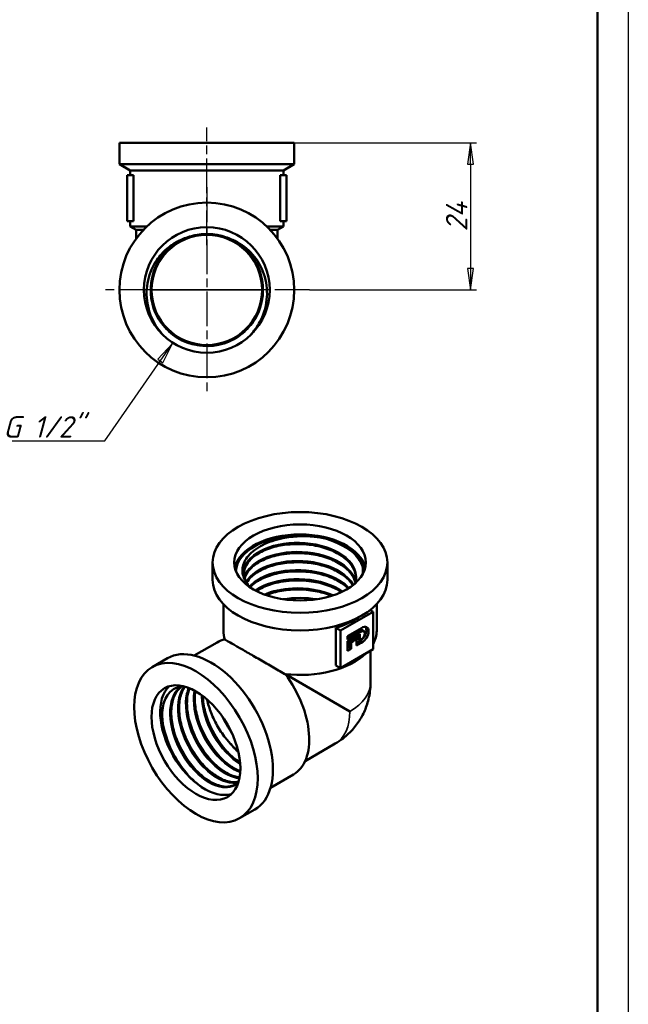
# Model space of a CAD drawing. Header units: millimetres. Extents: x -148 to 751, y -69 to 356.
# Tile 4 of 6: x 111 to 210, y 95 to 255. Entities that reach past the tile are written whole.
import ezdxf

# ---------------------------------------------------------------- set-up
doc = ezdxf.new("R2010")
doc.units = ezdxf.units.MM
doc.linetypes.add('CHAIN', pattern=[0.7087, 0.4724, -0.0591, 0.1181, -0.0591])
for name, color, linetype, lineweight in [('Видимые тонкие (ГОСТ)', 7, 'Continuous', 35), ('Видимый контур (ГОСТ)', 7, 'Continuous', 50), ('Кромка (ГОСТ)', 7, 'Continuous', 50), ('Маркер центра (ГОСТ)', 7, 'Continuous', 25), ('Осевая линия (ГОСТ)', 7, 'Continuous', 25), ('Размер (ГОСТ)', 7, 'Continuous', 25)]:
    doc.layers.add(name, color=color, linetype=linetype, lineweight=lineweight)
doc.styles.add('Обычный текст (ГОСТ)', font='GOST Common Italic.ttf')
doc.dimstyles.new('Обычный (ГОСТ)', dxfattribs={"dimtxt": 3.5, "dimasz": 3.5, "dimexe": 1, "dimexo": 0, "dimgap": 0.5, "dimtad": 1, "dimrnd": 1e-08, "dimtxsty": 'Обычный текст (ГОСТ)', "dimblk": 'Filled-1', "dimcen": 0.09, "dimdle": 15, "dimclrd": 256, "dimclre": 256, "dimclrt": 256, "dimazin": 2, "dimtfac": 0.714286, "dimtdec": 3, "dimtmove": 0, "dimatfit": 3, "dimfxl": 1, "dimtolj": 1, "dimlwd": 25, "dimlwe": 25, "dimarcsym": 0})

# ---------------------------------------------------------------- blocks, each defined once
blk = doc.blocks.new('Рамки ГОСТ_ граница 297x210')
at = {"layer": 'Кромка (ГОСТ)', "lineweight": 25}
blk.add_line((210, 297), (210, 0), dxfattribs=at)
at = {"layer": 'Кромка (ГОСТ)'}
blk.add_line((205, 5), (205, 292), dxfattribs=at)
blk = doc.blocks.new('Filled-1')
at = {"color": 0}
for p, q in [((0, 0), (-1, 0.143)), ((-1, 0.143), (-1, -0.143)), ((-1, 0), (0, 0)), ((-1, -0.143), (0, 0))]:
    blk.add_line(p, q, dxfattribs=at)
at = {"color": 0, "flags": 128}
blk.add_lwpolyline([(-1, -0.143), (0, 0), (-1, 0.143), (-1, -0.143)], dxfattribs=at)
at = {"color": 0}
blk.add_solid([(-1, -0.143), (0, 0), (-1, 0.143), (-1, -0.143)], dxfattribs=at)
blk = doc.blocks.new('*D9')
at = {"layer": 'Defpoints', "color": 0, "linetype": 'Continuous', "transparency": 16777216}
for p in [(155.52, 235.29), (158.02, 211.29), (184.26, 211.29)]:
    blk.add_point(p, dxfattribs=at)
at = {"layer": 'Размер (ГОСТ)', "linetype": 'Continuous', "lineweight": 25, "transparency": 16777216}
for p, q in [((155.52, 235.29), (185.26, 235.29)), ((184.26, 231.79), (184.26, 214.79)), ((158.02, 211.29), (185.26, 211.29))]:
    blk.add_line(p, q, dxfattribs=at)
at = {"layer": 'Размер (ГОСТ)', "linetype": 'Continuous', "lineweight": 25, "transparency": 16777216, "xscale": 3.5, "yscale": 3.5, "zscale": 3.5}
for p, rotation in [((184.26, 235.29), 90), ((184.26, 211.29), 270)]:
    blk.add_blockref('Filled-1', p, dxfattribs=dict(at, rotation=rotation))
at = {"layer": 'Размер (ГОСТ)', "linetype": 'Continuous', "lineweight": 25, "transparency": 16777216, "insert": (180.26, 220.84), "char_height": 3.5, "attachment_point": 1, "rotation": 90, "style": 'Обычный текст (ГОСТ)'}
blk.add_mtext('\\A1;24', dxfattribs=at)
blk = doc.blocks.new('*D11')
at = {"layer": 'Defpoints', "color": 0, "linetype": 'Continuous', "transparency": 16777216}
for p in [(141.26, 210.62), (135.67, 202.56)]:
    blk.add_point(p, dxfattribs=at)
at = {"layer": 'Размер (ГОСТ)', "linetype": 'Continuous', "lineweight": 25, "transparency": 16777216}
for p, q in [((124.66, 186.68), (133.68, 199.69)), ((105.94, 186.68), (124.66, 186.68))]:
    blk.add_line(p, q, dxfattribs=at)
at = {"layer": 'Размер (ГОСТ)', "linetype": 'Continuous', "lineweight": 25, "transparency": 16777216, "xscale": 3.5, "yscale": 3.5, "zscale": 3.5, "rotation": 55.26376523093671}
blk.add_blockref('Filled-1', (135.67, 202.56), dxfattribs=at)
at = {"layer": 'Размер (ГОСТ)', "linetype": 'Continuous', "lineweight": 25, "transparency": 16777216, "insert": (105.94, 190.69), "char_height": 3.5, "attachment_point": 1, "style": 'Обычный текст (ГОСТ)'}
blk.add_mtext('\\A1; \\fGOST Common|b0|i1;\\H3.5000;G 1/2"', dxfattribs=at)

msp = doc.modelspace()

# ---------------------------------------------------------------- linework, layer by layer
at = {"layer": 'Видимые тонкие (ГОСТ)'}
for p, q in [((132.2698, 211.2969), (150.2698, 211.2969)), ((166.4806, 155.5346), (166.1271, 155.7387)), ((167.6362, 155.5909), (167.2826, 155.795)), ((166.4599, 153.703), (166.1064, 153.9071))]:
    msp.add_line(p, q, dxfattribs=at)
for centre, major_axis, start_param, end_param in [((156.4687, 147.2302), (11.5, 0), 5.49691758, 6.28318531), ((156.4617, 147.2179), (5.75, -9.9593), 0, 0.78626773)]:
    msp.add_ellipse(centre, major_axis=major_axis, ratio=0.57735027, start_param=start_param, end_param=end_param, dxfattribs=at)
for points, knots in [([(145.8791, 219.2736), (147.9258, 218.0924), (149.4857, 216.0947), (150.1356, 213.8228), (150.7852, 211.5516), (150.518, 209.0321), (149.4064, 206.9477), (148.2952, 204.864), (146.3528, 203.2387), (144.1057, 202.5124), (141.8593, 201.7864), (139.3339, 201.967), (137.2138, 203.0054), (135.0943, 204.0435), (133.4036, 205.9271), (132.5998, 208.146), (131.7962, 210.3643), (131.8878, 212.8929), (132.8499, 215.0471), (133.6293, 216.7922), (134.9727, 218.2759), (136.6181, 219.2454)], [0.52343247, 0.52343247, 0.52343247, 0.52343247, 1.29219803, 1.29219803, 1.29219803, 2.06071477, 2.06071477, 2.06071477, 2.82898852, 2.82898852, 2.82898852, 3.5970251, 3.5970251, 3.5970251, 4.36483031, 4.36483031, 4.36483031, 5.13240993, 5.13240993, 5.13240993, 5.75418181, 5.75418181, 5.75418181, 5.75418181]), ([(159.1333, 170.9789), (161.6298, 170.5375), (163.8555, 169.5365), (165.2383, 168.2183), (165.9535, 167.5365), (166.4396, 166.7733), (166.6778, 165.9842)], [2.61572767, 2.61572767, 2.61572767, 2.61572767, 3.36202343, 3.36202343, 3.36202343, 3.74798998, 3.74798998, 3.74798998, 3.74798998]), ([(147.562, 163.8062), (146.95, 165.0634), (147.2595, 166.4553), (148.4065, 167.5877), (149.5531, 168.7196), (151.5236, 169.5787), (153.7835, 169.9154), (156.0426, 170.252), (158.5655, 170.062), (160.6679, 169.3807), (162.7697, 168.6997), (164.4277, 167.5345), (165.1926, 166.1846), (165.6755, 165.3324), (165.799, 164.4125), (165.5726, 163.5242)], [0.52343247, 0.52343247, 0.52343247, 0.52343247, 1.29219803, 1.29219803, 1.29219803, 2.06071477, 2.06071477, 2.06071477, 2.82898852, 2.82898852, 2.82898852, 3.5970251, 3.5970251, 3.5970251, 4.08187035, 4.08187035, 4.08187035, 4.08187035]), ([(147.3887, 164.5128), (147.4883, 164.8348), (147.644, 165.1513), (147.8557, 165.4558), (148.6976, 166.6664), (150.4176, 167.675), (152.5511, 168.1927), (154.684, 168.7104), (157.2064, 168.731), (159.4372, 168.2328), (161.6674, 167.7347), (163.5811, 166.7229), (164.662, 165.4543), (165.1031, 164.9366), (165.4029, 164.3784), (165.5578, 163.8063)], [7.24097171, 7.24097171, 7.24097171, 7.24097171, 7.43385279, 7.43385279, 7.43385279, 8.20058751, 8.20058751, 8.20058751, 8.96712529, 8.96712529, 8.96712529, 9.73347182, 9.73347182, 9.73347182, 10.04617739, 10.04617739, 10.04617739, 10.04617739]), ([(152.0649, 169.2903), (153.2519, 169.5817), (154.5419, 169.7462), (155.8507, 169.7615), (157.3262, 169.7787), (158.8171, 169.6059), (160.1969, 169.2667)], [8.201002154, 8.201002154, 8.201002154, 8.201002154, 8.579823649, 8.579823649, 8.579823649, 9.006904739, 9.006904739, 9.006904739, 9.006904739]), ([(147.6718, 163.6817), (148.3534, 164.8697), (149.8555, 165.9035), (151.8093, 166.5061), (153.855, 167.137), (156.3725, 167.2872), (158.6743, 166.8992), (160.9744, 166.5114), (163.0328, 165.59), (164.2883, 164.3697), (164.6667, 164.0019), (164.9708, 163.6082), (165.1975, 163.1993)], [13.6562653, 13.6562653, 13.6562653, 13.6562653, 14.39284758, 14.39284758, 14.39284758, 15.16408981, 15.16408981, 15.16408981, 15.93473452, 15.93473452, 15.93473452, 16.16699077, 16.16699077, 16.16699077, 16.16699077]), ([(152.0625, 167.811), (152.3757, 167.8885), (152.6965, 167.9569), (153.0235, 168.0154), (155.3277, 168.4278), (157.9195, 168.3477), (160.1994, 167.7879)], [14.484187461, 14.484187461, 14.484187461, 14.484187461, 14.584338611, 14.584338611, 14.584338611, 15.290090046, 15.290090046, 15.290090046, 15.290090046]), ([(148.2004, 162.9138), (148.82, 163.6025), (149.7196, 164.2118), (150.8269, 164.6705), (152.692, 165.4431), (155.1256, 165.7788), (157.4697, 165.5707), (159.8125, 165.3627), (162.0396, 164.6131), (163.5493, 163.508), (163.9015, 163.2502), (164.2137, 162.9737), (164.4834, 162.6833)], [20.09195723, 20.09195723, 20.09195723, 20.09195723, 20.54738813, 20.54738813, 20.54738813, 21.31451337, 21.31451337, 21.31451337, 22.08122868, 22.08122868, 22.08122868, 22.26007199, 22.26007199, 22.26007199, 22.26007199]), ([(152.0629, 166.3262), (153.7835, 166.745), (155.7234, 166.8937), (157.6105, 166.73), (158.4957, 166.6532), (159.3663, 166.5079), (160.1964, 166.3018)], [20.767372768, 20.767372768, 20.767372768, 20.767372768, 21.315936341, 21.315936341, 21.315936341, 21.573275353, 21.573275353, 21.573275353, 21.573275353]), ([(149.1491, 162.2731), (149.4012, 162.4539), (149.676, 162.6248), (149.9719, 162.7838), (151.6482, 163.6841), (153.9841, 164.19), (156.346, 164.1477), (158.705, 164.1054), (161.0634, 163.5162), (162.7828, 162.5232), (163.0166, 162.3881), (163.2382, 162.2458), (163.447, 162.0971)], [26.57149969, 26.57149969, 26.57149969, 26.57149969, 26.70716511, 26.70716511, 26.70716511, 27.47562608, 27.47562608, 27.47562608, 28.2431548, 28.2431548, 28.2431548, 28.34753093, 28.34753093, 28.34753093, 28.34753093]), ([(152.0614, 163.3631), (154.2901, 163.9084), (156.8946, 163.9794), (159.2646, 163.5409), (159.5809, 163.4824), (159.8926, 163.4149), (160.1985, 163.3388)], [33.333743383, 33.333743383, 33.333743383, 33.333743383, 34.044753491, 34.044753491, 34.044753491, 34.139645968, 34.139645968, 34.139645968, 34.139645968]), ([(152.0648, 164.8428), (152.8438, 165.0355), (153.6676, 165.1729), (154.5139, 165.247), (156.407, 165.4127), (158.3984, 165.2599), (160.1984, 164.8197)], [27.050558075, 27.050558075, 27.050558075, 27.050558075, 27.299535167, 27.299535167, 27.299535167, 27.85646066, 27.85646066, 27.85646066, 27.85646066]), ([(150.6155, 161.6105), (151.9299, 162.1867), (153.5389, 162.5561), (155.2212, 162.6452), (157.5682, 162.7696), (160.0308, 162.3463), (161.9381, 161.4748)], [33.08403923, 33.08403923, 33.08403923, 33.08403923, 33.63641475, 33.63641475, 33.63641475, 34.40704834, 34.40704834, 34.40704834, 34.40704834]), ([(146.3766, 130.8245), (145.6194, 130.1517), (144.5675, 129.9186), (143.3889, 130.1906), (141.8528, 130.545), (140.1194, 131.7538), (138.6725, 133.4974), (137.2261, 135.2404), (136.083, 137.4987), (135.5669, 139.6689), (135.0509, 141.8384), (135.168, 143.8957), (135.9007, 145.2921), (136.1765, 145.8179), (136.5386, 146.2478), (136.9682, 146.5719)], [2.23967595, 2.23967595, 2.23967595, 2.23967595, 2.82898852, 2.82898852, 2.82898852, 3.5970251, 3.5970251, 3.5970251, 4.36483031, 4.36483031, 4.36483031, 5.13240993, 5.13240993, 5.13240993, 5.42145004, 5.42145004, 5.42145004, 5.42145004]), ([(146.3561, 130.8974), (146.0914, 130.8371), (145.8115, 130.8104), (145.5192, 130.8192), (144.0771, 130.8622), (142.3484, 131.7671), (140.8137, 133.2978), (139.225, 134.8824), (137.8647, 137.1207), (137.1398, 139.378), (136.4319, 141.5819), (136.3376, 143.7777), (136.8973, 145.3693), (137.0619, 145.8374), (137.2826, 146.2517), (137.5513, 146.6056)], [8.81176804, 8.81176804, 8.81176804, 8.81176804, 8.96712529, 8.96712529, 8.96712529, 9.73347182, 9.73347182, 9.73347182, 10.52681849, 10.52681849, 10.52681849, 11.30141585, 11.30141585, 11.30141585, 11.52924237, 11.52924237, 11.52924237, 11.52924237]), ([(146.5836, 131.5755), (145.3443, 131.6875), (143.9202, 132.3894), (142.5962, 133.5691), (141.0177, 134.9755), (139.6002, 137.0454), (138.7439, 139.2233), (137.8882, 141.3997), (137.6032, 143.6596), (137.9807, 145.3967), (138.0563, 145.745), (138.1585, 146.0715), (138.285, 146.3737)], [15.28880152, 15.28880152, 15.28880152, 15.28880152, 15.93473452, 15.93473452, 15.93473452, 16.70480573, 16.70480573, 16.70480573, 17.47432729, 17.47432729, 17.47432729, 17.62862161, 17.62862161, 17.62862161, 17.62862161]), ([(146.7198, 132.5705), (146.0703, 132.7902), (145.3967, 133.144), (144.7319, 133.6244), (143.1252, 134.7853), (141.5879, 136.673), (140.5489, 138.7862), (139.4987, 140.922), (138.9707, 143.2643), (139.1247, 145.1767), (139.146, 145.4412), (139.1803, 145.697), (139.227, 145.9432)], [21.76411099, 21.76411099, 21.76411099, 21.76411099, 22.08122868, 22.08122868, 22.08122868, 22.84755685, 22.84755685, 22.84755685, 23.62210909, 23.62210909, 23.62210909, 23.72922094, 23.72922094, 23.72922094, 23.72922094]), ([(146.7241, 133.9018), (145.1296, 134.8407), (143.529, 136.5344), (142.3595, 138.5451), (141.1641, 140.6003), (140.434, 142.9636), (140.3844, 144.9933), (140.3825, 145.0696), (140.3816, 145.1454), (140.3817, 145.2206)], [28.2521748, 28.2521748, 28.2521748, 28.2521748, 29.00984354, 29.00984354, 29.00984354, 29.78429861, 29.78429861, 29.78429861, 29.81341236, 29.81341236, 29.81341236, 29.81341236]), ([(141.3145, 129.6578), (140.6924, 130.0053), (140.067, 130.4498), (139.4596, 130.9828), (137.7287, 132.5018), (136.1623, 134.7246), (135.1757, 137.0878), (134.4186, 138.9014), (134.0091, 140.7838), (133.9991, 142.4506)], [3.10020889, 3.10020889, 3.10020889, 3.10020889, 3.36202343, 3.36202343, 3.36202343, 4.10808462, 4.10808462, 4.10808462, 4.6806141, 4.6806141, 4.6806141, 4.6806141]), ([(143.7311, 134.7815), (143.3441, 135.1834), (142.9695, 135.6179), (142.6136, 136.0803), (141.313, 137.7697), (140.2724, 139.8176), (139.6833, 141.8384)], [28.621354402, 28.621354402, 28.621354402, 28.621354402, 28.794531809, 28.794531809, 28.794531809, 29.427256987, 29.427256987, 29.427256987, 29.427256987]), ([(145.0155, 135.521), (143.6074, 136.9955), (142.3684, 138.9069), (141.5486, 140.9111), (141.3225, 141.4638), (141.1289, 142.0224), (140.9691, 142.5787)], [34.904539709, 34.904539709, 34.904539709, 34.904539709, 35.53622294, 35.53622294, 35.53622294, 35.710442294, 35.710442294, 35.710442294, 35.710442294]), ([(141.1622, 133.2958), (141.097, 133.3637), (141.0321, 133.4325), (140.9677, 133.5024), (139.3138, 135.2938), (137.9321, 137.694), (137.1931, 140.0895), (137.1657, 140.1781), (137.1393, 140.2667), (137.1138, 140.3552)], [16.054983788, 16.054983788, 16.054983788, 16.054983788, 16.084175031, 16.084175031, 16.084175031, 16.833185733, 16.833185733, 16.833185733, 16.860886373, 16.860886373, 16.860886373, 16.860886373]), ([(142.4484, 134.0412), (141.4038, 135.1335), (140.4487, 136.4602), (139.6948, 137.8954), (139.1512, 138.9305), (138.7148, 140.0173), (138.4031, 141.0961)], [22.338169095, 22.338169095, 22.338169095, 22.338169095, 22.806396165, 22.806396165, 22.806396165, 23.14407168, 23.14407168, 23.14407168, 23.14407168]), ([(137.0844, 133.3483), (136.7195, 133.8453), (136.3758, 134.369), (136.06, 134.9127), (135.4009, 136.0476), (134.8667, 137.2636), (134.486, 138.4773)], [3.703216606, 3.703216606, 3.703216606, 3.703216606, 3.883463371, 3.883463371, 3.883463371, 4.259674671, 4.259674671, 4.259674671, 4.259674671]), ([(139.8795, 132.5593), (139.216, 133.2497), (138.5886, 134.0342), (138.0276, 134.8853), (137.0662, 136.3439), (136.3068, 137.9883), (135.8332, 139.6142)], [9.771798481, 9.771798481, 9.771798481, 9.771798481, 10.068766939, 10.068766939, 10.068766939, 10.577701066, 10.577701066, 10.577701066, 10.577701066])]:
    msp.add_open_spline(points, degree=3, knots=knots, dxfattribs=at)
for points in [[(163.8549, 169.4732), (164.9289, 168.8224), (165.758, 168.0331), (166.2854, 167.1795)], [(146.4469, 135.8), (145.7586, 136.4133), (145.0974, 137.146), (144.503, 137.9655)]]:
    msp.add_open_spline(points, degree=3, dxfattribs=at)
at = {"layer": 'Видимый контур (ГОСТ)'}
for p, q in [((155.5198, 235.2869), (127.0198, 235.2869)), ((127.0198, 231.7972), (127.0198, 235.2869)), ((155.5198, 231.7972), (155.5198, 235.2869)), ((155.5198, 231.7972), (127.0198, 231.7972)), ((128.7698, 230.7869), (127.0198, 231.7972)), ((153.7698, 230.7869), (155.5198, 231.7972)), ((128.2698, 230.0151), (129.3277, 230.0151)), ((128.2698, 222.5151), (128.2698, 230.0151)), ((153.7698, 230.7869), (128.7698, 230.7869)), ((128.7698, 230.0151), (128.7698, 230.7869)), ((129.3277, 222.5151), (129.3277, 230.0151)), ((153.2119, 230.0151), (153.2119, 222.5151)), ((153.2119, 230.0151), (154.2698, 230.0151)), ((153.7698, 230.0151), (153.7698, 230.7869)), ((154.2698, 230.0151), (154.2698, 222.5151)), ((128.2698, 222.5151), (129.3277, 222.5151)), ((128.7698, 221.6453), (128.7698, 222.5151)), ((153.2119, 222.5151), (154.2698, 222.5151)), ((153.7698, 221.6453), (153.7698, 222.5151)), ((131.4838, 221.6453), (128.7698, 221.6453)), ((129.7698, 221.068), (128.7698, 221.6453)), ((129.7698, 221.068), (130.9067, 221.068)), ((129.7698, 221.068), (129.7698, 219.7019)), ((153.7698, 221.6453), (151.0557, 221.6453)), ((151.6328, 221.068), (152.7698, 221.068)), ((152.7698, 221.068), (153.7698, 221.6453)), ((152.7698, 221.068), (152.7698, 219.7019)), ((142.2187, 163.9687), (142.2187, 166.8179)), ((170.7187, 163.9687), (170.7187, 166.8179)), ((143.9687, 155.6797), (143.9687, 160.0185)), ((167.9009, 159.0572), (168.3838, 158.7783)), ((168.9687, 155.6797), (168.9687, 160.0185)), ((168.3838, 158.7783), (163.05, 155.6988)), ((168.3838, 152.6546), (168.3838, 158.7783)), ((162.302, 156.1307), (162.302, 150.007)), ((162.302, 156.1307), (163.05, 155.6988)), ((164.216, 154.8109), (166.472, 156.1134)), ((163.05, 155.6988), (163.05, 149.5751)), ((166.1271, 155.7387), (164.216, 154.6354)), ((166.4806, 155.5346), (164.216, 154.2271)), ((164.216, 154.2271), (164.216, 154.8109)), ((164.216, 153.9541), (165.4978, 154.6941)), ((164.9523, 154.2651), (164.4343, 153.966)), ((164.9942, 154.4034), (164.9523, 154.2651)), ((165.3058, 154.061), (164.9523, 154.2651)), ((165.4978, 154.6941), (165.3058, 154.061)), ((165.6757, 154.7968), (166.2477, 155.1271)), ((165.6757, 153.2502), (165.6757, 154.7968)), ((165.8941, 154.9229), (165.8941, 154.3751)), ((166.2477, 154.1709), (165.8941, 154.3751)), ((166.2477, 155.1271), (166.2477, 154.1709)), ((166.2477, 154.1709), (166.4806, 154.3054)), ((166.9074, 155.6025), (166.5538, 155.8066)), ((142.9396, 153.787), (139.207, 151.632)), ((163.05, 149.5751), (168.3838, 152.6546)), ((164.216, 152.4074), (164.216, 153.9541)), ((164.4343, 152.9417), (164.216, 152.8157)), ((164.7878, 152.7376), (164.216, 152.4074)), ((164.7878, 153.7619), (164.4343, 153.966)), ((164.4343, 153.966), (164.4343, 152.9417)), ((164.7878, 152.7376), (164.4343, 152.9417)), ((165.3058, 154.061), (164.7878, 153.7619)), ((164.7878, 153.7619), (164.7878, 152.7376)), ((166.1064, 153.9071), (165.6757, 153.6584)), ((166.4599, 153.703), (165.6757, 153.2502)), ((134.8407, 151.1896), (132.3732, 149.7649)), ((167.9687, 152.4149), (167.9687, 147.2302)), ((162.302, 150.007), (163.05, 149.5751)), ((164.5934, 142.5313), (154.0916, 148.5945)), ((162.2117, 137.2586), (157.2996, 134.4227)), ((155.3896, 132.223), (151.657, 130.0679)), ((149.0907, 126.5078), (146.6232, 125.0832))]:
    msp.add_line(p, q, dxfattribs=at)
for radius in [14.25, 10.25, 9]:
    msp.add_circle((141.2698, 211.2869), radius, dxfattribs=at)
msp.add_arc((141.2698, 211.2869), 9.1298, 88.476614, 91.842582, dxfattribs=at)
for centre, major_axis in [((156.4687, 166.8179), (14.25, 0)), ((156.4687, 166.8179), (-10.75, 0)), ((139.4982, 137.4241), (-7.125, 12.3409)), ((139.4982, 137.4241), (-5.125, 8.8768))]:
    msp.add_ellipse(centre, major_axis=major_axis, ratio=0.57735027, dxfattribs=at)
for centre, major_axis, start_param, end_param in [((156.4687, 165.1849), (10.75, 0), 0.1319372, 3.00965546), ((156.4687, 165.1849), (10.475, 0), 0.03651313, 3.10507952), ((156.4687, 165.1849), (10.475, 0), 0.03651313, 3.10507952), ((156.4687, 163.9687), (-14.25, 0), 0, 3.14159265), ((156.4687, 154.9787), (-10.475, 0), 4.44789388, 4.97688408), ((156.4687, 162.5136), (-12.5, 0), 2.05630903, 2.44427212), ((149.1646, 143.005), (-6.225, 10.782), 6.09554079, 6.28318531), ((156.4687, 155.6797), (-12.5, 0), 0, 0.19997631), ((156.4687, 155.6797), (12.5, 0), 5.97606435, 6.28318531), ((141.9657, 138.8487), (7.125, -12.3409), 0, 3.14159267), ((156.4687, 155.6797), (12.5, 0), 4.51241267, 5.74164188), ((149.1646, 143.005), (6.225, -10.782), 0, 1.76329745), ((140.9124, 138.2406), (5.125, -8.8768), 3.28000625, 6.14477171), ((149.7512, 143.3437), (-5.2375, 9.0716), 1.42690715, 1.7146855)]:
    msp.add_ellipse(centre, major_axis=major_axis, ratio=0.57735027, start_param=start_param, end_param=end_param, dxfattribs=at)
for points, knots in [([(140.9757, 220.4077), (140.4252, 220.3919), (139.8763, 220.3265), (139.3378, 220.2099), (137.0293, 219.71), (134.9375, 218.275), (133.6402, 216.3011), (132.3475, 214.3341), (131.8586, 211.8551), (132.3078, 209.5446), (132.7556, 207.2409), (134.1306, 205.1312), (136.0573, 203.7914), (137.9792, 202.4548), (140.4281, 201.8994), (142.7385, 202.276), (145.0682, 202.6557), (147.2301, 203.9794), (148.6275, 205.8817), (150.0163, 207.7721), (150.6346, 210.2118), (150.3138, 212.5354), (149.9914, 214.8707), (148.7238, 217.0616), (146.86, 218.5051), (145.3384, 219.6835), (143.4363, 220.3623), (141.5125, 220.4134)], [-6.25102619, -6.25102619, -6.25102619, -6.25102619, -6.06995571, -6.06995571, -6.06995571, -5.29381829, -5.29381829, -5.29381829, -4.52037671, -4.52037671, -4.52037671, -3.74923744, -3.74923744, -3.74923744, -2.98001903, -2.98001903, -2.98001903, -2.2043841, -2.2043841, -2.2043841, -1.43361639, -1.43361639, -1.43361639, -0.65896984, -0.65896984, -0.65896984, -0.02658809, -0.02658809, -0.02658809, -0.02658809]), ([(136.616, 219.2478), (137.0397, 219.4624), (137.6616, 219.7587), (139.2813, 220.2469), (140.1235, 220.3857), (140.9762, 220.4119)], [0, 0, 0, 0, 0.142481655, 0.142481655, 0.288734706, 0.288734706, 0.288734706, 0.288734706]), ([(141.5125, 220.4134), (142.3651, 220.3919), (143.2079, 220.2579), (144.8304, 219.7789), (145.4542, 219.4859), (145.8791, 219.2736)], [0.023973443, 0.023973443, 0.023973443, 0.023973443, 0.280296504, 0.280296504, 0.530154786, 0.530154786, 0.530154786, 0.530154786]), ([(134.2085, 203.8572), (133.8613, 204.2248), (133.5412, 204.6185), (132.5042, 206.1096), (131.972, 207.318), (131.4118, 209.8447), (131.3789, 211.1362), (131.8103, 213.631), (132.2601, 214.8119), (133.3787, 216.5933), (133.9267, 217.2506), (135.1755, 218.3897), (135.8681, 218.8689), (136.616, 219.2478)], [0.24852368, 0.24852368, 0.24852368, 0.24852368, 0.40094982, 0.40094982, 0.79364224, 0.79364224, 1.17807407, 1.17807407, 1.55424206, 1.55424206, 1.81030103, 1.81030103, 2.06235729, 2.06235729, 2.06235729, 2.06235729]), ([(145.8791, 219.2736), (146.9636, 218.7318), (147.9305, 217.9812), (149.5447, 216.1338), (150.1684, 215.0478), (150.9786, 212.6726), (151.1472, 211.403), (150.9916, 208.842), (150.6585, 207.576), (149.6954, 205.5825), (149.1857, 204.8154), (148.5123, 204.0488), (148.4429, 203.9722), (148.3724, 203.8966)], [0, 0, 0, 0, 0.36369379, 0.36369379, 0.73563645, 0.73563645, 1.11582459, 1.11582459, 1.50425487, 1.50425487, 1.77874607, 1.77874607, 1.8097175, 1.8097175, 1.8097175, 1.8097175]), ([(147.562, 163.8062), (147.1782, 164.4701), (147.0253, 165.1712), (147.1902, 166.5844), (147.517, 167.2824), (148.6237, 168.5828), (149.4022, 169.17), (151.3231, 170.152), (152.4539, 170.5328), (154.5446, 170.9535), (155.4473, 171.0586), (157.2906, 171.1274), (158.2227, 171.0888), (159.1333, 170.9789)], [0, 0, 0, 0, 0.36369379, 0.36369379, 0.73563645, 0.73563645, 1.11582459, 1.11582459, 1.50425487, 1.50425487, 1.77874607, 1.77874607, 2.05723251, 2.05723251, 2.05723251, 2.05723251]), ([(159.1333, 170.9789), (159.6026, 170.9222), (160.3702, 170.8012), (162.2199, 170.2722), (163.0965, 169.9086), (163.8549, 169.4732)], [0, 0, 0, 0, 0.143826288, 0.143826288, 0.297820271, 0.297820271, 0.297820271, 0.297820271]), ([(165.5884, 164.0838), (165.6116, 164.47), (165.568, 164.8576), (165.4546, 165.2384), (165.0407, 166.6292), (163.7018, 167.9162), (161.8018, 168.7662), (159.886, 169.6233), (157.4214, 170.0265), (155.088, 169.8814), (152.7694, 169.7373), (150.607, 169.0543), (149.1908, 168.0354), (147.9445, 167.1387), (147.2889, 165.9913), (147.3447, 164.8542)], [-3.95989485, -3.95989485, -3.95989485, -3.95989485, -3.74923744, -3.74923744, -3.74923744, -2.98001903, -2.98001903, -2.98001903, -2.2043841, -2.2043841, -2.2043841, -1.43361639, -1.43361639, -1.43361639, -0.75531383, -0.75531383, -0.75531383, -0.75531383]), ([(147.3394, 164.9989), (147.3465, 166.2103), (148.1713, 167.4168), (149.6264, 168.311), (151.1782, 169.2646), (153.4291, 169.8514), (155.7661, 169.8949), (158.1023, 169.9385), (160.4979, 169.438), (162.3007, 168.5133), (164.1029, 167.5888), (165.2923, 166.2502), (165.5452, 164.8451), (165.5803, 164.65), (165.5973, 164.4539), (165.5967, 164.2578)], [7.06996025, 7.06996025, 7.06996025, 7.06996025, 7.7921484, 7.7921484, 7.7921484, 8.56234029, 8.56234029, 8.56234029, 9.33229386, 9.33229386, 9.33229386, 10.10201495, 10.10201495, 10.10201495, 10.20891734, 10.20891734, 10.20891734, 10.20891734]), ([(165.5936, 164.4318), (165.5611, 165.0267), (165.3584, 165.6281), (164.6467, 166.7388), (164.1375, 167.2636), (162.8921, 168.1744), (162.1461, 168.5744), (160.5077, 169.2129), (159.5955, 169.4598), (157.7163, 169.7752), (156.7258, 169.8471), (154.7917, 169.8105), (153.8241, 169.7013), (152.0346, 169.3203), (151.1904, 169.0438), (149.732, 168.3651), (149.099, 167.9548), (148.1202, 167.0612), (147.7617, 166.5677), (147.4312, 165.7629), (147.36, 165.4527), (147.3431, 165.1435)], [0, 0, 0, 0, 0.30650728, 0.30650728, 0.6038805, 0.6038805, 0.89468567, 0.89468567, 1.18476738, 1.18476738, 1.47565975, 1.47565975, 1.7670267, 1.7670267, 2.05826075, 2.05826075, 2.3487446, 2.3487446, 2.6384981, 2.6384981, 2.81427599, 2.81427599, 2.81427599, 2.81427599]), ([(163.8549, 169.4732), (164.6131, 169.0378), (165.2477, 168.5339), (166.1744, 167.4689), (166.3883, 167.0263), (166.4891, 166.7556)], [0, 0, 0, 0, 0.320802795, 0.320802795, 0.620587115, 0.620587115, 0.620587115, 0.620587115]), ([(165.5116, 163.5158), (165.4165, 163.9217), (165.2438, 164.3242), (164.6467, 165.256), (164.1375, 165.7808), (162.8921, 166.6915), (162.1461, 167.0915), (160.5077, 167.7301), (159.5955, 167.977), (157.7163, 168.2924), (156.7258, 168.3643), (154.7917, 168.3277), (153.8241, 168.2185), (152.0346, 167.8375), (151.1904, 167.5609), (149.732, 166.8823), (149.099, 166.4719), (148.1202, 165.5783), (147.7617, 165.0848), (147.5117, 164.4762), (147.4742, 164.3676), (147.4435, 164.2586)], [0.09725239, 0.09725239, 0.09725239, 0.09725239, 0.30650728, 0.30650728, 0.6038805, 0.6038805, 0.89468567, 0.89468567, 1.18476738, 1.18476738, 1.47565975, 1.47565975, 1.7670267, 1.7670267, 2.05826075, 2.05826075, 2.3487446, 2.3487446, 2.6384981, 2.6384981, 2.7008337, 2.7008337, 2.7008337, 2.7008337]), ([(165.511, 163.5277), (165.4499, 163.8049), (165.3537, 164.0793), (165.2219, 164.348), (164.5536, 165.71), (162.978, 166.9085), (160.9266, 167.6319), (158.8781, 168.3544), (156.3787, 168.5956), (154.1109, 168.3062), (151.8462, 168.0173), (149.8385, 167.2033), (148.6347, 166.1026), (148.0248, 165.5449), (147.6247, 164.917), (147.4483, 164.2697)], [-10.07431301, -10.07431301, -10.07431301, -10.07431301, -9.92193714, -9.92193714, -9.92193714, -9.14949284, -9.14949284, -9.14949284, -8.37816727, -8.37816727, -8.37816727, -7.60786507, -7.60786507, -7.60786507, -7.21760258, -7.21760258, -7.21760258, -7.21760258]), ([(147.4497, 164.2627), (147.6546, 165.0006), (148.1509, 165.7131), (148.9108, 166.3256), (150.2227, 167.3828), (152.3055, 168.1293), (154.5943, 168.346), (156.8825, 168.5627), (159.3507, 168.2469), (161.3297, 167.4678), (163.3716, 166.6639), (164.8664, 165.3746), (165.385, 163.9522), (165.437, 163.8094), (165.4792, 163.6655), (165.5116, 163.5208)], [13.50219457, 13.50219457, 13.50219457, 13.50219457, 13.94733648, 13.94733648, 13.94733648, 14.71578441, 14.71578441, 14.71578441, 15.48404028, 15.48404028, 15.48404028, 16.27666899, 16.27666899, 16.27666899, 16.35621769, 16.35621769, 16.35621769, 16.35621769]), ([(165.09, 163.1111), (165.0243, 163.226), (164.9521, 163.3398), (164.8735, 163.452), (163.9585, 164.7579), (162.1797, 165.8438), (160.0214, 166.4308), (157.8643, 167.0174), (155.3526, 167.0996), (153.1692, 166.6716), (150.9871, 166.2437), (149.1576, 165.3118), (148.1778, 164.1452), (148.0116, 163.9475), (147.8703, 163.7434), (147.7538, 163.5349)], [-16.15830468, -16.15830468, -16.15830468, -16.15830468, -16.09215358, -16.09215358, -16.09215358, -15.32224718, -15.32224718, -15.32224718, -14.55279764, -14.55279764, -14.55279764, -13.78378173, -13.78378173, -13.78378173, -13.6534244, -13.6534244, -13.6534244, -13.6534244]), ([(147.7605, 163.5277), (147.9528, 163.8701), (148.2111, 164.2007), (148.5335, 164.5109), (149.697, 165.6308), (151.6815, 166.472), (153.9425, 166.787), (156.2017, 167.1019), (158.711, 166.8871), (160.783, 166.1849), (162.7723, 165.5107), (164.3366, 164.3941), (165.0851, 163.1067)], [19.93806591, 19.93806591, 19.93806591, 19.93806591, 20.1522416, 20.1522416, 20.1522416, 20.92538542, 20.92538542, 20.92538542, 21.69792976, 21.69792976, 21.69792976, 22.43965219, 22.43965219, 22.43965219, 22.43965219]), ([(165.0755, 163.0992), (165.0503, 163.1417), (165.0242, 163.1841), (164.6467, 163.7731), (164.1375, 164.2979), (162.8921, 165.2087), (162.1461, 165.6087), (160.5077, 166.2472), (159.5955, 166.4941), (157.7163, 166.8095), (156.7258, 166.8814), (154.7917, 166.8449), (153.8241, 166.7356), (152.0346, 166.3546), (151.1904, 166.0781), (149.732, 165.3994), (149.099, 164.9891), (148.2559, 164.2194), (147.9709, 163.8725), (147.7623, 163.5159)], [0.28360831, 0.28360831, 0.28360831, 0.28360831, 0.30650728, 0.30650728, 0.6038805, 0.6038805, 0.89468567, 0.89468567, 1.18476738, 1.18476738, 1.47565975, 1.47565975, 1.7670267, 1.7670267, 2.05826075, 2.05826075, 2.3487446, 2.3487446, 2.55802182, 2.55802182, 2.55802182, 2.55802182]), ([(164.3526, 162.5987), (163.1974, 163.7974), (161.2758, 164.7308), (159.084, 165.1683), (156.8279, 165.6186), (154.3117, 165.539), (152.2265, 164.9682), (150.5418, 164.507), (149.1543, 163.7298), (148.3002, 162.7984)], [-22.24800846, -22.24800846, -22.24800846, -22.24800846, -21.4962733, -21.4962733, -21.4962733, -20.72250559, -20.72250559, -20.72250559, -20.09732728, -20.09732728, -20.09732728, -20.09732728]), ([(148.3045, 162.7924), (149.2735, 163.8486), (150.9417, 164.6989), (152.9305, 165.1258), (155.0868, 165.5887), (157.5954, 165.5481), (159.7756, 164.9985), (161.6756, 164.5195), (163.3075, 163.6582), (164.3432, 162.5929)], [26.38206931, 26.38206931, 26.38206931, 26.38206931, 27.09096545, 27.09096545, 27.09096545, 27.85957081, 27.85957081, 27.85957081, 28.52938241, 28.52938241, 28.52938241, 28.52938241]), ([(147.3431, 164.8544), (147.3728, 164.3095), (147.5745, 163.7577), (148.037, 163.1024), (148.1475, 162.9648), (148.2695, 162.8303)], [0, 0, 0, 0, 0.309720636, 0.309720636, 0.393543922, 0.393543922, 0.393543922, 0.393543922]), ([(164.3208, 162.579), (164.0799, 162.8227), (163.8075, 163.0564), (162.8921, 163.7258), (162.1461, 164.1258), (160.5077, 164.7644), (159.5955, 165.0113), (157.7163, 165.3267), (156.7258, 165.3986), (154.7917, 165.362), (153.8241, 165.2528), (152.0346, 164.8718), (151.1904, 164.5953), (149.732, 163.9166), (149.099, 163.5063), (148.5072, 162.966), (148.4111, 162.871), (148.3208, 162.7744)], [0.46235529, 0.46235529, 0.46235529, 0.46235529, 0.6038805, 0.6038805, 0.89468567, 0.89468567, 1.18476738, 1.18476738, 1.47565975, 1.47565975, 1.7670267, 1.7670267, 2.05826075, 2.05826075, 2.3487446, 2.3487446, 2.40906662, 2.40906662, 2.40906662, 2.40906662]), ([(163.2773, 162.0145), (161.9867, 162.8932), (160.2368, 163.534), (158.3462, 163.8133), (156.057, 164.1515), (153.5873, 163.9567), (151.6073, 163.298), (150.7322, 163.0069), (149.957, 162.6267), (149.3164, 162.1851)], [-28.33087322, -28.33087322, -28.33087322, -28.33087322, -27.69605642, -27.69605642, -27.69605642, -26.9274107, -26.9274107, -26.9274107, -26.58766722, -26.58766722, -26.58766722, -26.58766722]), ([(149.3279, 162.1789), (150.074, 162.6896), (151.0005, 163.1176), (152.0498, 163.4217), (154.0986, 164.0155), (156.5921, 164.1293), (158.8523, 163.7159), (160.5439, 163.4064), (162.0905, 162.8039), (163.264, 162.008)], [32.87288737, 32.87288737, 32.87288737, 32.87288737, 33.26688212, 33.26688212, 33.26688212, 34.03625501, 34.03625501, 34.03625501, 34.61208853, 34.61208853, 34.61208853, 34.61208853]), ([(163.2246, 161.9902), (162.6685, 162.3602), (162.0241, 162.6906), (160.5077, 163.2815), (159.5955, 163.5285), (157.7163, 163.8438), (156.7258, 163.9157), (154.7917, 163.8792), (153.8241, 163.77), (152.0346, 163.3889), (151.1904, 163.1124), (150.0635, 162.588), (149.6951, 162.3822), (149.3627, 162.1608)], [0.64713903, 0.64713903, 0.64713903, 0.64713903, 0.89468567, 0.89468567, 1.18476738, 1.18476738, 1.47565975, 1.47565975, 1.7670267, 1.7670267, 2.05826075, 2.05826075, 2.2164929, 2.2164929, 2.2164929, 2.2164929]), ([(161.6985, 161.3932), (160.3761, 161.9655), (158.8125, 162.3389), (157.2066, 162.4557), (154.9474, 162.6201), (152.6293, 162.2755), (150.8431, 161.5291)], [-34.38245855, -34.38245855, -34.38245855, -34.38245855, -33.85303486, -33.85303486, -33.85303486, -33.1082268, -33.1082268, -33.1082268, -33.1082268]), ([(150.8614, 161.5226), (150.9746, 161.57), (151.0899, 161.6157), (151.2074, 161.6598), (153.134, 162.3833), (155.6004, 162.651), (157.9275, 162.3726), (159.2716, 162.2118), (160.563, 161.872), (161.6818, 161.3891)], [39.39390876, 39.39390876, 39.39390876, 39.39390876, 39.4411308, 39.4411308, 39.4411308, 40.21577735, 40.21577735, 40.21577735, 40.66319225, 40.66319225, 40.66319225, 40.66319225]), ([(159.6272, 162.0067), (158.7014, 162.2274), (157.7069, 162.3629), (155.7511, 162.444), (154.7653, 162.3939), (152.9071, 162.1233), (152.0116, 161.8992), (151.1228, 161.5698), (151.0292, 161.5336), (150.9368, 161.4963)], [0, 0, 0, 0, 0.2961642, 0.2961642, 0.587234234, 0.587234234, 0.878590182, 0.878590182, 0.913367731, 0.913367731, 0.913367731, 0.913367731]), ([(161.6339, 161.3748), (161.4169, 161.4629), (161.1932, 161.5461), (160.4676, 161.7929), (160.0097, 161.9155), (159.6272, 162.0067)], [0.200450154, 0.200450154, 0.200450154, 0.200450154, 0.280296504, 0.280296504, 0.452428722, 0.452428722, 0.452428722, 0.452428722]), ([(144.2178, 154.2461), (144.359, 154.1664), (144.5653, 154.0488), (145.1456, 153.7162), (145.536, 153.4917), (146.4748, 152.9509), (147.0233, 152.6345), (148.2365, 151.9341), (148.9118, 151.5439), (150.3481, 150.7134), (151.1091, 150.2732), (152.5799, 149.4216), (153.2892, 149.0106), (153.9857, 148.6066)], [6.44645111, 6.44645111, 6.44645111, 6.44645111, 6.67933243, 6.67933243, 6.93670002, 6.93670002, 7.19406762, 7.19406762, 7.45143522, 7.45143522, 7.70880281, 7.70880281, 7.94168413, 7.94168413, 7.94168413, 7.94168413]), ([(135.9193, 135.057), (135.6738, 135.4989), (135.4474, 135.951), (134.7142, 137.5919), (134.3379, 138.7958), (133.9417, 141.0875), (133.9184, 142.1555), (134.2235, 144.0164), (134.5416, 144.7969), (135.3326, 145.7948), (135.72, 146.1077), (136.5544, 146.5048), (136.9846, 146.6112), (137.4468, 146.6353)], [0.24852368, 0.24852368, 0.24852368, 0.24852368, 0.40094982, 0.40094982, 0.79364224, 0.79364224, 1.17807407, 1.17807407, 1.55424206, 1.55424206, 1.81030103, 1.81030103, 2.03434709, 2.03434709, 2.03434709, 2.03434709]), ([(137.1882, 146.6099), (136.9726, 146.4568), (136.7737, 146.277), (136.594, 146.071), (135.6272, 144.9623), (135.2288, 143.1073), (135.4937, 141.007), (135.7579, 138.9129), (136.6776, 136.5987), (137.9874, 134.6878), (139.294, 132.7817), (140.9732, 131.2981), (142.5546, 130.6321), (143.8988, 130.066), (145.1587, 130.0963), (146.0815, 130.6903)], [-5.43754183, -5.43754183, -5.43754183, -5.43754183, -5.29381829, -5.29381829, -5.29381829, -4.52037671, -4.52037671, -4.52037671, -3.74923744, -3.74923744, -3.74923744, -2.98001903, -2.98001903, -2.98001903, -2.32611016, -2.32611016, -2.32611016, -2.32611016]), ([(145.959, 130.6133), (144.9503, 130.0408), (143.573, 130.1134), (142.1383, 130.8374), (140.5415, 131.6432), (138.8924, 133.2473), (137.654, 135.2213), (136.416, 137.1948), (135.6031, 139.516), (135.4506, 141.5619), (135.2982, 143.6072), (135.8081, 145.3546), (136.856, 146.3373), (136.9621, 146.4369), (137.0737, 146.5284), (137.1902, 146.612)], [8.64075658, 8.64075658, 8.64075658, 8.64075658, 9.33229386, 9.33229386, 9.33229386, 10.10201495, 10.10201495, 10.10201495, 10.87150939, 10.87150939, 10.87150939, 11.64078298, 11.64078298, 11.64078298, 11.71869212, 11.71869212, 11.71869212, 11.71869212]), ([(137.1902, 146.6131), (136.7495, 146.2923), (136.377, 145.8494), (135.7988, 144.7313), (135.5989, 144.0279), (135.4328, 142.494), (135.4594, 141.6479), (135.7256, 139.9098), (135.9679, 138.9963), (136.6344, 137.2112), (137.0673, 136.3175), (138.0661, 134.6608), (138.6445, 133.8774), (139.8692, 132.5182), (140.5307, 131.9254), (141.8477, 131.0016), (142.5195, 130.6587), (143.7828, 130.2577), (144.3894, 130.1941), (145.2517, 130.3102), (145.5559, 130.4036), (145.8322, 130.5436)], [0.02765654, 0.02765654, 0.02765654, 0.02765654, 0.30650728, 0.30650728, 0.6038805, 0.6038805, 0.89468567, 0.89468567, 1.18476738, 1.18476738, 1.47565975, 1.47565975, 1.7670267, 1.7670267, 2.05826075, 2.05826075, 2.3487446, 2.3487446, 2.6384981, 2.6384981, 2.81427599, 2.81427599, 2.81427599, 2.81427599]), ([(137.6867, 146.573), (137.6251, 146.4903), (137.5663, 146.4042), (137.5103, 146.3147), (136.6948, 145.0121), (136.4855, 143.0122), (136.9255, 140.8575), (137.3648, 138.7065), (138.4453, 136.426), (139.8559, 134.6338), (141.2643, 132.8445), (142.9847, 131.5624), (144.5317, 131.1302), (145.219, 130.9382), (145.8684, 130.9148), (146.4462, 131.0492)], [-11.52379916, -11.52379916, -11.52379916, -11.52379916, -11.47057078, -11.47057078, -11.47057078, -10.695597, -10.695597, -10.695597, -9.92193714, -9.92193714, -9.92193714, -9.14949284, -9.14949284, -9.14949284, -8.80632971, -8.80632971, -8.80632971, -8.80632971]), ([(146.4477, 131.0538), (145.7854, 130.9037), (145.0296, 130.9598), (144.233, 131.2341), (142.6239, 131.7881), (140.868, 133.2281), (139.4848, 135.1498), (138.1297, 137.0323), (137.1488, 139.3537), (136.828, 141.4807), (136.5173, 143.5404), (136.8296, 145.3946), (137.6922, 146.5718)], [15.09162241, 15.09162241, 15.09162241, 15.09162241, 15.48404028, 15.48404028, 15.48404028, 16.27666899, 16.27666899, 16.27666899, 17.05318039, 17.05318039, 17.05318039, 17.8051631, 17.8051631, 17.8051631, 17.8051631]), ([(137.7001, 146.5696), (137.5837, 146.4085), (137.4771, 146.2348), (137.083, 145.4727), (136.883, 144.7693), (136.717, 143.2355), (136.7436, 142.3893), (137.0098, 140.6512), (137.2521, 139.7378), (137.9185, 137.9526), (138.3515, 137.0589), (139.3502, 135.4022), (139.9286, 134.6188), (141.1533, 133.2596), (141.8149, 132.6668), (143.1319, 131.743), (143.8037, 131.4001), (145.067, 130.9992), (145.6736, 130.9355), (146.2923, 131.0188), (146.373, 131.033), (146.4522, 131.0503)], [0.21110709, 0.21110709, 0.21110709, 0.21110709, 0.30650728, 0.30650728, 0.6038805, 0.6038805, 0.89468567, 0.89468567, 1.18476738, 1.18476738, 1.47565975, 1.47565975, 1.7670267, 1.7670267, 2.05826075, 2.05826075, 2.3487446, 2.3487446, 2.6384981, 2.6384981, 2.6827757, 2.6827757, 2.6827757, 2.6827757]), ([(138.4237, 146.321), (137.8287, 144.8321), (137.8417, 142.7529), (138.4488, 140.6223), (139.0666, 138.4542), (140.2918, 136.2574), (141.7762, 134.6223), (143.2598, 132.9882), (144.9847, 131.9332), (146.4673, 131.7364), (146.5161, 131.73), (146.5646, 131.7244), (146.6128, 131.7198)], [-17.61957001, -17.61957001, -17.61957001, -17.61957001, -16.86254021, -16.86254021, -16.86254021, -16.09215358, -16.09215358, -16.09215358, -15.32224718, -15.32224718, -15.32224718, -15.29691711, -15.29691711, -15.29691711, -15.29691711]), ([(146.6135, 131.7296), (146.3929, 131.7506), (146.1664, 131.7905), (145.9354, 131.8497), (144.3977, 132.2438), (142.6751, 133.4898), (141.2533, 135.2551), (139.8324, 137.0191), (138.7288, 139.2818), (138.2582, 141.4333), (137.8557, 143.2733), (137.9206, 145.0143), (138.433, 146.3168)], [21.58194387, 21.58194387, 21.58194387, 21.58194387, 21.69792976, 21.69792976, 21.69792976, 22.46989881, 22.46989881, 22.46989881, 23.2413166, 23.2413166, 23.2413166, 23.90103544, 23.90103544, 23.90103544, 23.90103544]), ([(138.4506, 146.3101), (138.2699, 145.8387), (138.1451, 145.3066), (138.0012, 143.9769), (138.0278, 143.1308), (138.294, 141.3926), (138.5363, 140.4792), (139.2027, 138.6941), (139.6357, 137.8003), (140.6344, 136.1436), (141.2128, 135.3602), (142.4375, 134.0011), (143.0991, 133.4082), (144.4161, 132.4845), (145.0879, 132.1415), (146.0269, 131.8435), (146.3278, 131.7784), (146.6177, 131.7456)], [0.38480387, 0.38480387, 0.38480387, 0.38480387, 0.6038805, 0.6038805, 0.89468567, 0.89468567, 1.18476738, 1.18476738, 1.47565975, 1.47565975, 1.7670267, 1.7670267, 2.05826075, 2.05826075, 2.3487446, 2.3487446, 2.48955755, 2.48955755, 2.48955755, 2.48955755]), ([(167.9687, 147.2302), (167.9687, 146.1864), (167.8354, 145.3062), (167.4557, 143.7375), (167.2055, 143.0481), (166.6123, 141.7627), (166.2684, 141.1671), (165.4518, 140.0106), (164.9799, 139.4493), (163.8112, 138.336), (163.1156, 137.7805), (162.2117, 137.2586)], [1.57079633, 1.57079633, 1.57079633, 1.57079633, 1.88495559, 1.88495559, 2.19911486, 2.19911486, 2.51327412, 2.51327412, 2.82743339, 2.82743339, 3.14159265, 3.14159265, 3.14159265, 3.14159265]), ([(139.3762, 145.8625), (139.1139, 144.3159), (139.3362, 142.4052), (140.0024, 140.5193), (140.7728, 138.3385), (142.1271, 136.2162), (143.6775, 134.7287), (144.6658, 133.7805), (145.7261, 133.0972), (146.7315, 132.7362)], [-23.71603938, -23.71603938, -23.71603938, -23.71603938, -23.04577898, -23.04577898, -23.04577898, -22.27068949, -22.27068949, -22.27068949, -21.77660627, -21.77660627, -21.77660627, -21.77660627]), ([(146.7325, 132.7452), (145.5801, 133.163), (144.3556, 134.0085), (143.2512, 135.1776), (141.7367, 136.7808), (140.4665, 138.9749), (139.8063, 141.1618), (139.3018, 142.8328), (139.1584, 144.4848), (139.3878, 145.8559)], [28.06165975, 28.06165975, 28.06165975, 28.06165975, 28.62778857, 28.62778857, 28.62778857, 29.40417641, 29.40417641, 29.40417641, 29.99742565, 29.99742565, 29.99742565, 29.99742565]), ([(139.4161, 145.84), (139.397, 145.7209), (139.3808, 145.5997), (139.2853, 144.7183), (139.312, 143.8722), (139.5782, 142.1341), (139.8204, 141.2206), (140.4869, 139.4355), (140.9199, 138.5417), (141.9186, 136.885), (142.497, 136.1017), (143.7217, 134.7425), (144.3833, 134.1496), (145.6074, 133.291), (146.1827, 132.9821), (146.7345, 132.7756)], [0.5567146, 0.5567146, 0.5567146, 0.5567146, 0.6038805, 0.6038805, 0.89468567, 0.89468567, 1.18476738, 1.18476738, 1.47565975, 1.47565975, 1.7670267, 1.7670267, 2.05826075, 2.05826075, 2.30775067, 2.30775067, 2.30775067, 2.30775067]), ([(140.5526, 145.0968), (140.5795, 143.6473), (140.9408, 142.0243), (141.5948, 140.462), (142.492, 138.3185), (143.9293, 136.3132), (145.5018, 134.9828), (145.8991, 134.6467), (146.3039, 134.3546), (146.7085, 134.1092)], [-29.79445619, -29.79445619, -29.79445619, -29.79445619, -29.2339642, -29.2339642, -29.2339642, -28.46490567, -28.46490567, -28.46490567, -28.27060677, -28.27060677, -28.27060677, -28.27060677]), ([(146.7073, 134.1256), (146.1889, 134.4416), (145.6705, 134.8336), (145.1682, 135.2945), (143.6017, 136.732), (142.2108, 138.8253), (141.3944, 141.0044), (140.8742, 142.3932), (140.5913, 143.8067), (140.5663, 145.0868)], [34.5559157, 34.5559157, 34.5559157, 34.5559157, 34.80479148, 34.80479148, 34.80479148, 35.5809289, 35.5809289, 35.5809289, 36.0755643, 36.0755643, 36.0755643, 36.0755643]), ([(140.6088, 145.0531), (140.6209, 144.6285), (140.6611, 144.1891), (140.8623, 142.8755), (141.1046, 141.962), (141.7711, 140.1769), (142.2041, 139.2831), (143.2028, 137.6265), (143.7812, 136.8431), (145.0059, 135.4839), (145.6674, 134.891), (146.4517, 134.341), (146.5771, 134.2576), (146.7026, 134.1787)], [0.74573505, 0.74573505, 0.74573505, 0.74573505, 0.89468567, 0.89468567, 1.18476738, 1.18476738, 1.47565975, 1.47565975, 1.7670267, 1.7670267, 2.05826075, 2.05826075, 2.11343027, 2.11343027, 2.11343027, 2.11343027]), ([(141.312, 144.4797), (141.4661, 143.7572), (141.6888, 143.0188), (142.2791, 141.5055), (142.6506, 140.7395), (143.5057, 139.2815), (143.9836, 138.5953), (144.503, 137.9655)], [1.311063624, 1.311063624, 1.311063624, 1.311063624, 1.554242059, 1.554242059, 1.810301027, 1.810301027, 2.062357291, 2.062357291, 2.062357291, 2.062357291]), ([(144.503, 137.9655), (144.7973, 137.6087), (145.2297, 137.1), (145.9897, 136.3638), (146.1928, 136.1786), (146.3978, 136.0033)], [0, 0, 0, 0, 0.142481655, 0.142481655, 0.193693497, 0.193693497, 0.193693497, 0.193693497])]:
    msp.add_open_spline(points, degree=3, knots=knots, dxfattribs=at)
for points in [[(166.4891, 166.7556), (166.7248, 166.1224), (166.7806, 165.4721), (166.6527, 164.8306)], [(165.4947, 163.4468), (165.5489, 163.6583), (165.582, 163.8712), (165.5936, 164.0833)], [(148.3336, 162.7608), (147.9416, 163.1791), (147.7109, 163.5486), (147.562, 163.8062)], [(166.5538, 155.8066), (166.4539, 155.8643), (166.3062, 155.8422), (166.1271, 155.7387)], [(166.472, 156.1134), (167.2088, 156.5388), (167.6362, 156.2911), (167.6362, 155.5909)], [(167.1556, 156.3204), (167.239, 156.1963), (167.2826, 156.0187), (167.2826, 155.795)], [(167.2826, 155.795), (167.2826, 155.1015), (166.8491, 154.3359), (166.1064, 153.9071)], [(167.6362, 155.5909), (167.6362, 154.8973), (167.2027, 154.1318), (166.4599, 153.703)], [(167.0496, 155.2485), (167.0496, 155.6334), (166.8226, 155.732), (166.4806, 155.5346)], [(166.4806, 154.3054), (166.8226, 154.5028), (167.0496, 154.8545), (167.0496, 155.2485)], [(146.0825, 130.6881), (146.201, 130.7655), (146.3142, 130.8531), (146.4214, 130.9504)]]:
    msp.add_open_spline(points, degree=3, dxfattribs=at)
at = {"layer": 'Маркер центра (ГОСТ)', "linetype": 'CHAIN', "ltscale": 11.993792}
for p, q in [((141.2698, 228.0369), (141.2698, 194.5369)), ((158.0198, 211.2869), (124.5198, 211.2869))]:
    msp.add_line(p, q, dxfattribs=at)
at = {"layer": 'Осевая линия (ГОСТ)', "linetype": 'CHAIN', "ltscale": 11.993792}
msp.add_line((141.2698, 218.568), (141.2698, 237.7869), dxfattribs=at)

# ---------------------------------------------------------------- block references
msp.add_blockref('Рамки ГОСТ_ граница 297x210', (0, 0))

# ---------------------------------------------------------------- dimensions: what is measured, and where the dimension line sits
at = {"layer": 'Размер (ГОСТ)', "linetype": 'Continuous', "lineweight": 25}
dim = msp.add_linear_dim(base=(184.2586, 211.2869), p1=(155.5198, 235.2869), p2=(158.0198, 211.2869), angle=270, dimstyle='Обычный (ГОСТ)', override={"dimgap": 0.5, "dimdec": 2, "dimtol": 0, "dimlim": 0, "dimtp": 0, "dimtm": 0, "dimtdec": 3, "dimtofl": 0, "dimatfit": 1}, dxfattribs=at)
dim.commit()
dim.dimension.update_dxf_attribs({"geometry": '*D9', "text_midpoint": (184.2586, 223.2869), "dimtype": 160})
dim = msp.add_radius_dim(center=(141.256, 210.6162), mpoint=(135.6722, 202.5631), text=' \\fGOST Common|b0|i1;\\H3.5000;G 1/2"', dimstyle='Обычный (ГОСТ)', override={"dimgap": 0.5, "dimtih": 1, "dimtoh": 1, "dimdec": 2, "dimlfac": 1, "dimcen": 0, "dimtol": 0, "dimlim": 0, "dimtp": 0, "dimtm": 0, "dimtdec": 3, "dimtofl": 0}, dxfattribs=at)
dim.commit()
dim.dimension.update_dxf_attribs({"geometry": '*D11', "text_midpoint": (113.3794, 186.6826), "dimtype": 164})

doc.saveas('drawing.dxf')
